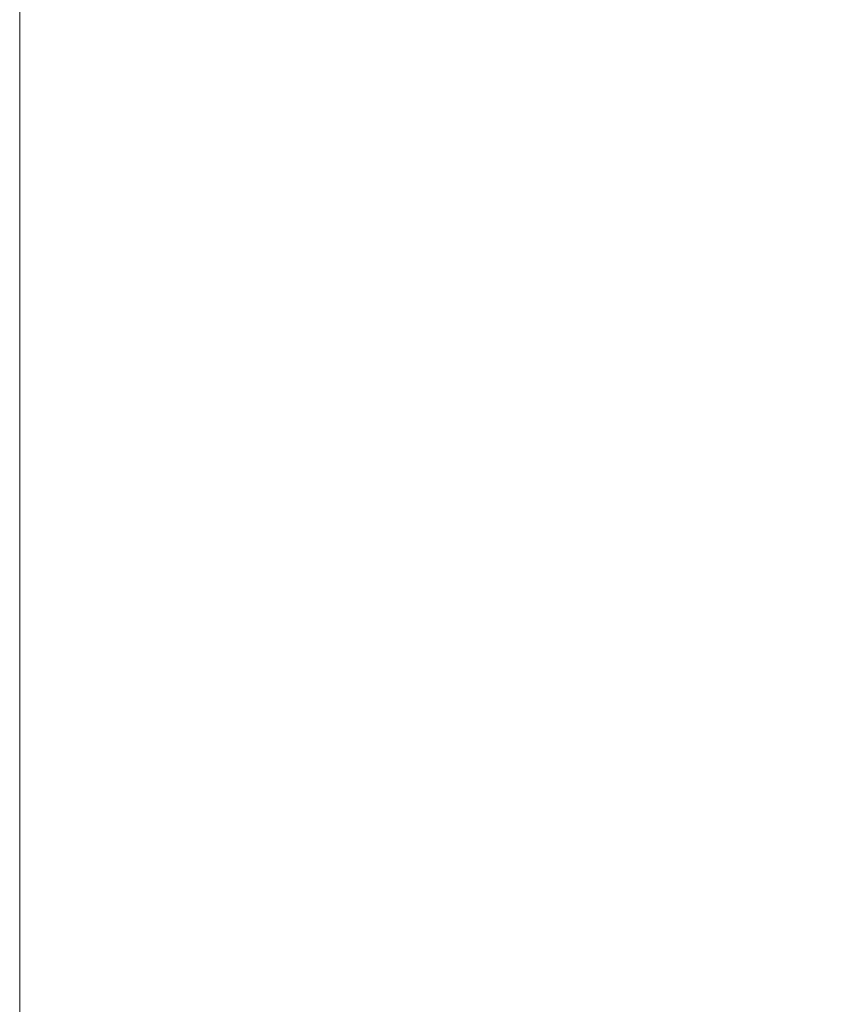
# Model space of a CAD drawing. Extents: x 23 to 1532, y 6 to 258.
# Tile 2 of 15: x 23 to 88, y 92 to 173. Entities that reach past the tile are written whole.
import ezdxf
from ezdxf.enums import TextEntityAlignment as Align

# ---------------------------------------------------------------- set-up
doc = ezdxf.new("R2010")
doc.units = 0
doc.header["$MEASUREMENT"] = 0
doc.layers.add('B_ANNO_DIM', color=7, linetype='Continuous', lineweight=18)
doc.layers.add('B_ANNO_NOPLOT', color=47, linetype='Continuous', lineweight=18, plot=False)
doc.styles.add('Annotative', font='calibri.ttf', dxfattribs={"height": 0.0625})

# ---------------------------------------------------------------- blocks, each defined once
blk = doc.blocks.new('*U99')
at = {"layer": 'B_ANNO_NOPLOT', "flags": 128}
blk.add_lwpolyline([(0, 0), (0, 252), (323.9277, 252), (323.9277, 238.8552), (378, 238.8552), (378, 40.4996), (316.5708, 40.4996), (316.5708, 0)], close=True, dxfattribs=at)
at = {"layer": 'B_ANNO_DIM', "style": 'Annotative'}
blk.add_attdef('LHFH', text='', height=1.5, dxfattribs=at).set_placement((24.7565, 247.865, 1.6845), align=Align.MIDDLE_CENTER)
blk.add_attdef('LHFV', text='', height=1.5, rotation=90, dxfattribs=at).set_placement((15.2753, 237.052, 1.6845), align=Align.MIDDLE_CENTER)

msp = doc.modelspace()

# ---------------------------------------------------------------- block references
msp.add_blockref('*U99', (22.505, 6))

doc.saveas('drawing.dxf')
